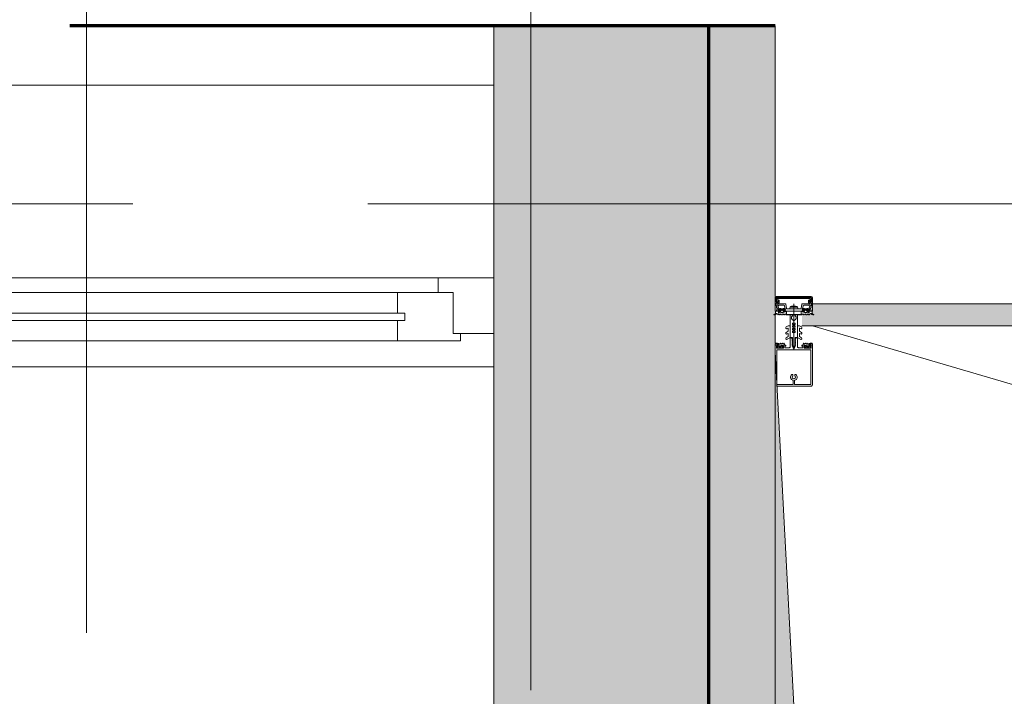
# Model space of a CAD drawing. Header units: centimetres. Extents: x -1737 to 22393, y -8842 to 3838.
# Tile 161 of 174: x 505 to 638, y 3467 to 3558. Entities that reach past the tile are written whole.
import ezdxf

# ---------------------------------------------------------------- set-up
doc = ezdxf.new("R2010")
doc.units = ezdxf.units.CM
doc.linetypes.add('Długa kreska', pattern=[142.875, 95.25, -47.625])
doc.linetypes.add('Oś', pattern=[222.25, 127, -31.75, 31.75, -31.75])
for name, color, linetype, lineweight in [('A-DETL', 90, 'Continuous', 9), ('A-DETL-GENF', 92, 'Continuous', 9), ('A-DETL-THIN', 151, 'Continuous', 9), ('A-GLAZ', 151, 'Continuous', 13), ('A-GLAZ-CURT', 52, 'Continuous', 13), ('A-GLAZ-CWMG', 51, 'Continuous', 13), ('A-GLAZ-IDEN', 152, 'Continuous', 13), ('A-WALL', 113, 'Continuous', 13), ('A-WALL-PATT', 111, 'Continuous', 13), ('S-GRID', 1, 'Continuous', 13)]:
    doc.layers.add(name, color=color, linetype=linetype, lineweight=lineweight)
doc.styles.add('Arial_11', font='arial.ttf', dxfattribs={"height": 0.2})

# ---------------------------------------------------------------- blocks, each defined once
blk = doc.blocks.new('System Panel - Glazed-2597837-3_piętro I __3_90 m_ - stan projektowany')
at = {"layer": 'A-GLAZ-CURT', "lineweight": 9}
blk.add_hatch(color=253, dxfattribs=at).paths.add_polyline_path([(18.77, -1.5), (67.65, -1.5), (67.65, 0), (66.25, 0), (66.25, 1.5), (-66.25, 1.5), (-66.25, 0), (-67.65, 0), (-67.65, -1.5), (-66.25, -1.5)], flags=0)
for p, q in [((66.25, 1.5), (-66.25, 1.5)), ((-67.65, -1.5), (67.65, -1.5))]:
    blk.add_line(p, q, dxfattribs=at)
blk = doc.blocks.new('Rectangular Mullion - SI_CovCap-20mm_Tran-55mm-V6-3_piętro I __3_90 m_ - stan projektowany')
at = {"layer": 'A-DETL-GENF'}
for p, q in [((-0.15, 9.39), (-2.27, 9.39)), ((2.37, 9.6), (-2.26, 9.6)), ((-0.1, 8.88), (-0.1, 9.34)), ((0.1, 9.34), (0.1, 8.88)), ((2.29, 9.39), (2.29, 4.79)), ((2.5, 7.8), (2.5, 9.45)), ((2.5, 9.39), (2.5, 4.79)), ((-2.29, 9.01), (-2.29, 4.79)), ((-2.29, 9.01), (-2.29, 7.8)), ((-0.12, 8.61), (-0.12, 8.55)), ((-0.12, 8.25), (-0.12, 8.13)), ((0.12, 8.55), (0.12, 8.61)), ((0.12, 8.13), (0.12, 8.25)), ((-2.5, 5), (-2.5, 4.79)), ((-2.09, 4.03), (-2.31, 3.93)), ((-2.26, 4.33), (-2.14, 4.43)), ((-2.22, 4.26), (-2.26, 4.28)), ((-2.04, 4.28), (-1.72, 4.28)), ((-2.02, 4.42), (-2.01, 4.41)), ((-1.98, 4.39), (-1.78, 4.39)), ((-1.72, 4.08), (-1.94, 4.08)), ((-1.74, 4.41), (-1.74, 4.42)), ((-1.67, 4.24), (-1.67, 4.13)), ((-1.62, 4.43), (-1.5, 4.33)), ((-1.5, 4.28), (-1.54, 4.26)), ((-0.5, 4.28), (-0.5, 3.15)), ((-0.18, 3.96), (-0.18, 4.1)), ((-0.08, 4.27), (-0.05, 4.28)), ((0, -1.48), (0, 4.68)), ((0.07, 4.27), (0.05, 4.28)), ((0.17, 3.96), (0.17, 4.1)), ((0.5, 3.15), (0.5, 4.28)), ((1.62, 4.43), (1.5, 4.33)), ((1.5, 4.28), (1.54, 4.26)), ((1.67, 4.24), (1.67, 4.13)), ((2.04, 4.28), (1.72, 4.28)), ((1.72, 4.08), (1.94, 4.08)), ((1.74, 4.41), (1.74, 4.42)), ((1.98, 4.39), (1.78, 4.39)), ((2.02, 4.42), (2.01, 4.41)), ((2.09, 4.03), (2.31, 3.93)), ((2.26, 4.33), (2.14, 4.43)), ((2.22, 4.26), (2.26, 4.28)), ((-2.35, 3.92), (-2.48, 3.92)), ((-2.37, 3.8), (-2.47, 3.8)), ((-1.9, 3.92), (-2.05, 3.86)), ((-1.8, 3.81), (-1.84, 3.9)), ((-1.7, 3.9), (-1.74, 3.81)), ((-1.58, 3.81), (-1.62, 3.9)), ((-1.48, 3.9), (-1.52, 3.82)), ((-1.35, 3.81), (-1.4, 3.9)), ((-0.78, 2.94), (-1.04, 3.09)), ((-0.91, 3.3), (-0.53, 3.08)), ((-0.75, 2.57), (-0.75, 2.89)), ((-0.5, 3.04), (-0.5, 1.52)), ((-0.45, 3.1), (-0.35, 3.1)), ((-0.21, 3.93), (-0.19, 3.94)), ((-0.19, 3.89), (-0.21, 3.91)), ((0.21, 3.93), (0.18, 3.94)), ((0.18, 3.89), (0.21, 3.91)), ((0.37, 3.1), (0.45, 3.1)), ((0.5, 3.04), (0.5, 1.52)), ((0.91, 3.3), (0.52, 3.08)), ((0.75, 2.57), (0.75, 2.89)), ((0.77, 2.94), (1.04, 3.09)), ((1.35, 3.81), (1.4, 3.9)), ((1.48, 3.9), (1.52, 3.82)), ((1.58, 3.81), (1.62, 3.9)), ((1.7, 3.9), (1.74, 3.81)), ((1.8, 3.81), (1.84, 3.9)), ((1.9, 3.92), (2.05, 3.86)), ((2.35, 3.92), (2.48, 3.92)), ((2.37, 3.8), (2.47, 3.8)), ((-0.78, 2.21), (-1.04, 2.36)), ((-0.76, 1.47), (-1.04, 1.63)), ((-0.91, 2.57), (-0.83, 2.52)), ((-0.91, 1.85), (-0.83, 1.8)), ((-0.75, 1.84), (-0.75, 2.16)), ((-0.55, 1.47), (-0.74, 1.47)), ((0.55, 1.47), (0.74, 1.47)), ((0.75, 1.84), (0.75, 2.16)), ((0.76, 1.47), (1.04, 1.63)), ((0.77, 2.21), (1.04, 2.36)), ((0.91, 2.57), (0.82, 2.52)), ((0.91, 1.85), (0.82, 1.8)), ((-0.3, 0.5), (-0.3, 0.28)), ((0.3, 0.5), (0.3, 0.28)), ((-2.6, 0), (-2.69, 0)), ((-2.34, -1.03), (-2.15, -1.46)), ((-2.18, -0.02), (-2.26, -0.17)), ((-2.06, -1.25), (-2.13, -1.09)), ((-2.07, -0.1), (-2.12, -0.02)), ((-1.88, -0.42), (-2.01, -0.42)), ((-2.01, -0.48), (-1.95, -0.48)), ((-1.96, -0.02), (-2, -0.1)), ((-1.98, -0.31), (-1.95, -0.36)), ((-1.98, -0.75), (-1.9, -0.85)), ((-1.34, -1.31), (-1.96, -1.31)), ((-1.85, -0.1), (-1.9, -0.02)), ((-1.84, -0.69), (-1.84, -0.57)), ((-1.83, -0.38), (-1.83, -0.36)), ((-1.74, -0.02), (-1.79, -0.1)), ((-1.79, -0.34), (-1.77, -0.35)), ((-1.79, -0.52), (-1.76, -0.52)), ((-1.67, -0.74), (-1.79, -0.74)), ((-1.74, -0.54), (-1.64, -0.7)), ((-1.72, -0.33), (-1.72, -0.32)), ((-1.72, -0.8), (-1.48, -0.8)), ((-1.63, -0.1), (-1.68, -0.02)), ((-1.67, -0.31), (-1.65, -0.32)), ((-1.6, -0.32), (-1.6, -0.3)), ((-1.52, -0.02), (-1.57, -0.1)), ((-1.56, -0.7), (-1.46, -0.54)), ((-1.55, -0.31), (-1.54, -0.32)), ((-1.41, -0.74), (-1.53, -0.74)), ((-1.49, -0.33), (-1.48, -0.32)), ((-1.41, -0.1), (-1.46, -0.02)), ((-1.44, -0.52), (-1.41, -0.52)), ((-1.43, -0.34), (-1.42, -0.36)), ((-1.38, -0.37), (-1.37, -0.37)), ((-1.36, -0.57), (-1.36, -0.69)), ((-1.3, -0.02), (-1.35, -0.1)), ((-1.3, -0.85), (-1.22, -0.75)), ((-1.25, -0.48), (-1.18, -0.48)), ((-1.2, -0.1), (-1.24, -0.02)), ((-1.07, -0.02), (-1.12, -0.1)), ((-1.09, -1.45), (-0.98, -0.84)), ((-0.95, -0.82), (-0.03, -0.82)), ((0.41, -1.04), (-0.41, -1.04)), ((-0.22, -1.18), (0.23, -1.18)), ((0.02, -0.82), (0.95, -0.82)), ((0.98, -0.84), (1.09, -1.45)), ((1.07, -0.02), (1.12, -0.1)), ((1.25, -0.48), (1.18, -0.48)), ((1.2, -0.1), (1.24, -0.02)), ((1.3, -0.85), (1.22, -0.75)), ((1.3, -0.02), (1.35, -0.1)), ((1.96, -1.31), (1.34, -1.31)), ((1.36, -0.57), (1.36, -0.69)), ((1.38, -0.37), (1.37, -0.37)), ((1.41, -0.1), (1.46, -0.02)), ((1.44, -0.52), (1.41, -0.52)), ((1.41, -0.74), (1.53, -0.74)), ((1.43, -0.34), (1.42, -0.36)), ((1.56, -0.7), (1.46, -0.54)), ((1.49, -0.33), (1.48, -0.32)), ((1.72, -0.8), (1.48, -0.8)), ((1.52, -0.02), (1.57, -0.1)), ((1.55, -0.31), (1.54, -0.32)), ((1.6, -0.32), (1.6, -0.3)), ((1.63, -0.1), (1.68, -0.02)), ((1.74, -0.54), (1.64, -0.7)), ((1.67, -0.31), (1.65, -0.32)), ((1.67, -0.74), (1.79, -0.74)), ((1.72, -0.33), (1.72, -0.32)), ((1.74, -0.02), (1.79, -0.1)), ((1.79, -0.52), (1.76, -0.52)), ((1.79, -0.34), (1.77, -0.35)), ((1.83, -0.38), (1.83, -0.36)), ((1.84, -0.69), (1.84, -0.57)), ((1.85, -0.1), (1.9, -0.02)), ((1.88, -0.42), (2.01, -0.42)), ((1.98, -0.75), (1.9, -0.85)), ((1.98, -0.31), (1.95, -0.36)), ((2.01, -0.48), (1.95, -0.48)), ((1.96, -0.02), (2, -0.1)), ((2.13, -1.09), (2.06, -1.25)), ((2.07, -0.1), (2.12, -0.02)), ((2.15, -1.46), (2.34, -1.03)), ((2.18, -0.02), (2.26, -0.17)), ((2.6, 0), (2.69, 0)), ((2.35, -2.5), (-2.35, -2.5)), ((-2.32, -1.59), (-2.04, -1.59)), ((2.13, -2.19), (-2.14, -2.19)), ((-2.13, -2.34), (2.12, -2.34)), ((-2.1, -1.49), (-1.14, -1.49)), ((1.14, -1.49), (2.1, -1.49)), ((2.04, -1.59), (2.32, -1.59))]:
    blk.add_line(p, q, dxfattribs=at)
at = {"layer": 'A-DETL-GENF', "flags": 128}
for points in [[(2.29, 7.8), (2.29, 9.39), (0.15, 9.39)], [(-2.5, 4.9), (-2.5, 4.1), (-2.31, 4.1), (-2.23, 4.18), (-2.23, 4.24), (-2.35, 4.24), (-2.35, 4.47), (-1.91, 4.47)], [(-2.5, 3.94), (-2.5, 4.08), (-2.3, 4.08), (-2.25, 4.07)], [(-2.29, 4.9), (-2.29, 4.7), (2.29, 4.7), (2.29, 4.9)], [(-1.86, 4.47), (-1.41, 4.47), (-1.41, 4.24), (-1.53, 4.24), (-1.53, 4.18), (-1.45, 4.1), (-1.09, 4.1), (-1.09, 4.22), (-1.21, 4.22), (-1.21, 4.43), (-0.65, 4.43)], [(-1.51, 4.07), (-1.46, 4.08), (-1.26, 4.08), (-1.26, 3.89), (-1.3, 3.81)], [(-0.26, 0.58), (0, 0.8), (0, 1.1), (-0.2, 1.1), (-0.2, 1.3), (-0.1, 1.3), (-0.1, 1.46), (-0.2, 1.46), (-0.2, 1.66), (0, 1.66), (0, 1.83), (-0.2, 1.83), (-0.2, 2.03), (-0.1, 2.03), (-0.1, 2.2), (-0.2, 2.2), (-0.2, 2.4), (0, 2.4), (0, 4.3), (0, 2.4), (0.2, 2.4), (0.2, 2.2), (0.1, 2.2), (0.1, 2.03), (0.2, 2.03), (0.2, 1.83), (0, 1.83), (0, 1.66), (0.2, 1.66), (0.2, 1.46), (0.1, 1.46), (0.1, 1.3), (0.2, 1.3), (0.2, 1.1), (0, 1.1), (0, 0.8), (0.26, 0.58)], [(-0.25, 3.2), (-0.25, 3.29), (-0.2, 3.32), (-0.2, 3.44), (-0.25, 3.47), (-0.2, 3.5), (-0.2, 3.62), (-0.25, 3.65), (-0.2, 3.68), (-0.2, 3.8), (-0.25, 3.83), (-0.2, 3.86), (-0.2, 3.98), (-0.25, 4.01), (-0.2, 4.04), (-0.2, 4.16), (-0.25, 4.19), (-0.2, 4.22), (-0.2, 4.25), (-0.09, 4.45)], [(0.09, 4.45), (0.2, 4.25), (0.2, 4.13), (0.25, 4.1), (0.2, 4.07), (0.2, 3.95), (0.25, 3.92), (0.2, 3.89), (0.2, 3.77), (0.25, 3.74), (0.2, 3.71), (0.2, 3.59), (0.25, 3.56), (0.2, 3.53), (0.2, 3.41), (0.25, 3.38), (0.2, 3.35), (0.2, 3.23), (0.25, 3.2)], [(0.65, 4.43), (1.21, 4.43), (1.21, 4.22), (1.09, 4.22), (1.09, 4.1), (1.45, 4.1), (1.53, 4.18), (1.53, 4.24), (1.41, 4.24), (1.41, 4.47), (1.85, 4.47)], [(1.51, 4.07), (1.46, 4.08), (1.26, 4.08), (1.26, 3.89), (1.3, 3.81)], [(1.9, 4.47), (2.35, 4.47), (2.35, 4.24), (2.23, 4.24), (2.23, 4.18), (2.31, 4.1), (2.5, 4.1), (2.5, 4.9)], [(2.5, 3.94), (2.5, 4.08), (2.3, 4.08), (2.25, 4.07)], [(-0.2, 0.11), (-0.2, 0), (-0.5, 0), (-0.5, 3.07), (-0.18, 3.07), (-0.18, 3.88)], [(0.2, 0.11), (0.2, 0), (0.5, 0), (0.5, 3.07), (0.17, 3.07), (0.17, 3.88)], [(-2.5, -2.35), (-2.5, -0.5), (-2.39, -0.5), (-2.27, -0.86)], [(-2.48, -0.21), (-2.48, -0.48), (-2.07, -0.48)], [(-2.34, -1), (-2.34, -1.11), (-2.37, -1.22), (-2.37, -1.54)], [(-2.06, -0.93), (-2.14, -0.64), (-1.95, -0.64), (-1.95, -0.58), (-2.03, -0.5), (-2.35, -0.5), (-2.25, -0.87)], [(-1.92, -0.67), (-1.92, -0.68), (-1.97, -0.71)], [(-1.2, -0.42), (-1.32, -0.42), (-1.32, -0.39), (-1.19, -0.41)], [(-1.23, -0.71), (-1.28, -0.68), (-1.28, -0.67)], [(1.24, -1.23), (1.14, -0.64), (1.25, -0.64), (1.25, -0.58), (1.17, -0.5), (-1.17, -0.5), (-1.25, -0.58), (-1.25, -0.64), (-1.14, -0.64), (-1.24, -1.23)], [(-1.12, -0.48), (-0.98, -0.48), (-0.98, -0.09), (-1.02, -0.02)], [(0.52, -0.97), (0.54, -0.82), (-0.54, -0.82), (-0.52, -0.97)], [(1.12, -0.48), (0.98, -0.48), (0.98, -0.09), (1.02, -0.02)], [(1.2, -0.42), (1.32, -0.42), (1.32, -0.39), (1.19, -0.41)], [(1.23, -0.71), (1.28, -0.68), (1.28, -0.67)], [(1.92, -0.67), (1.92, -0.68), (1.97, -0.71)], [(2.25, -0.87), (2.35, -0.5), (2.03, -0.5), (1.95, -0.58), (1.95, -0.64), (2.14, -0.64), (2.06, -0.93)], [(2.48, -0.21), (2.48, -0.48), (2.07, -0.48)], [(2.27, -0.86), (2.39, -0.5), (2.5, -0.5), (2.5, -2.35)], [(2.37, -1.54), (2.37, -1.22), (2.34, -1.11), (2.34, -1)], [(-1.99, -1.64), (-1.99, -1.99), (-2.12, -1.99), (-2.12, -1.72), (-2.37, -1.72), (-2.37, -2.35), (2.37, -2.35), (2.37, -1.72), (2.12, -1.72), (2.12, -1.99), (1.99, -1.99), (1.99, -1.64)], [(-2.18, -2.14), (-2.18, -1.78), (-2.32, -1.78), (-2.32, -2.14)], [(2.33, -2.14), (2.33, -1.78), (2.19, -1.78), (2.19, -2.14)]]:
    blk.add_lwpolyline(points, dxfattribs=at)
for points in [[(0.97, 0), (-0.97, 0), (-0.97, -0.04), (0.97, -0.04)], [(0.97, -0.04), (-0.97, -0.04), (-0.97, -0.49), (0.97, -0.49)]]:
    blk.add_lwpolyline(points, close=True, dxfattribs=at)
at = {"layer": 'A-DETL-GENF'}
for centre, radius, start, end in [((-0.15, 9.34), 0.05, 0.0077, 89.9923), ((0.15, 9.34), 0.05, 89.9791, 180.0209), ((2.35, 9.45), 0.15, 0.1055, 83.878), ((0, 8.4), 0.45, 107.4982, 231.0552), ((-0.22, 8.13), 0.1, 231.0552, 0), ((0, 8.4), 0.21, 143.7768, 216.2232), ((-0.15, 8.55), 0.03, 229.6807, 0), ((-0.15, 8.25), 0.03, 0, 130.3193), ((-0.15, 8.88), 0.05, 287.4982, 0), ((0, 8.4), 0.24, 60, 120), ((0.15, 8.88), 0.05, 180, 252.583), ((0.15, 8.55), 0.03, 180, 310.3193), ((0.15, 8.25), 0.03, 49.6807, 180), ((0.22, 8.13), 0.1, 180, 308.9448), ((0, 8.4), 0.45, 308.9448, 72.583), ((0, 8.4), 0.21, 323.7768, 36.2232), ((-2.24, 4.3), 0.03, 128.5798, 239.9915), ((-2.24, 4.1), 0.03, 255.4027, 14.3746), ((-2.23, 4.24), 0.02, 346.6587, 60.0171), ((-1.94, 4.17), 0.277, 166.6587, 194.3746), ((-2.08, 4.37), 0.08, 38.8475, 129.685), ((-2.04, 4.23), 0.0496, 92.7559, 159.6878), ((-1.94, 4.23), 0.148, 172.4164, 270.2404), ((-2.07, 3.99), 0.0337, 293.0035, 114), ((-1.98, 4.44), 0.05, 218.8475, 270), ((-1.88, 4.46), 0.0255, 12.35, 167.65), ((-1.78, 4.44), 0.05, 270, 321.1528), ((-1.67, 4.37), 0.08, 50.315, 141.1528), ((-1.72, 4.23), 0.0499, 9.2263, 86.9893), ((-1.72, 4.13), 0.0502, 273.3323, 359.7322), ((-1.53, 4.24), 0.02, 119.9847, 193.341), ((-1.82, 4.17), 0.277, 345.6254, 13.341), ((-1.52, 4.1), 0.03, 165.6254, 284.5942), ((-1.52, 4.3), 0.03, 300.0085, 51.4202), ((-0.65, 4.28), 0.15, 359.9706, 90.0294), ((0.02, 4.1), 0.2, 120, 180), ((0, 4.4), 0.1, 28.7984, 151.2016), ((0, 4.2), 0.1, 90, 120), ((0, 4.2), 0.1, 60, 90), ((-0.03, 4.1), 0.2, 360, 60), ((0.65, 4.28), 0.15, 89.9706, 180.0294), ((1.52, 4.3), 0.03, 128.5798, 239.9915), ((1.52, 4.1), 0.03, 255.4058, 14.3746), ((1.53, 4.24), 0.02, 346.659, 60.0153), ((1.82, 4.17), 0.277, 166.659, 194.3746), ((1.67, 4.37), 0.08, 38.8472, 129.685), ((1.72, 4.23), 0.0499, 93.0107, 170.7737), ((1.72, 4.13), 0.0502, 180.2678, 266.6677), ((1.78, 4.44), 0.05, 218.8472, 270), ((1.88, 4.46), 0.0255, 12.35, 167.65), ((1.94, 4.23), 0.148, 269.7596, 7.5836), ((1.98, 4.44), 0.05, 270, 321.1525), ((2.08, 4.37), 0.08, 50.315, 141.1525), ((2.04, 4.23), 0.0496, 20.3122, 87.2441), ((2.07, 3.99), 0.0337, 66, 246.9965), ((2.23, 4.24), 0.02, 119.9829, 193.3413), ((1.94, 4.17), 0.277, 345.6254, 13.3413), ((2.24, 4.1), 0.03, 165.6254, 284.5973), ((2.24, 4.3), 0.03, 300.0085, 51.4202), ((-2.48, 3.94), 0.02, 180.0007, 269.9993), ((-2.43, 3.83), 0.059, 88.5974, 194.6036), ((-2.47, 3.82), 0.02, 194.6036, 270), ((-2.43, 4.82), 0.933, 269.587, 293.0035), ((-2.4, 4.8), 0.997, 271.4989, 290.69), ((-2.35, 4.02), 0.1, 270.0001, 294), ((-1.89, 3.87), 0.05, 30.069, 110.536), ((-1.77, 3.83), 0.03, 210.0871, 329.9129), ((-1.66, 3.88), 0.0402, 27.7922, 152.3701), ((-1.55, 3.83), 0.0299, 210.122, 335.064), ((-1.44, 3.88), 0.0414, 28.176, 151.824), ((-1.33, 3.83), 0.0301, 210.1258, 329.8742), ((-0.98, 3.2), 0.125, 60, 240), ((-0.8, 2.89), 0.05, 360, 60), ((-0.55, 3.04), 0.05, 360, 60), ((-0.45, 3.15), 0.05, 179.9899, 270.0101), ((-0.35, 3.2), 0.0999, 269.9704, 0.0296), ((-0.21, 3.92), 0.01, 120.0303, 239.9802), ((-0.2, 3.96), 0.02, 300.0303, 360), ((-0.2, 3.88), 0.02, 360, 59.9802), ((0.19, 3.96), 0.02, 180, 239.9697), ((0.19, 3.88), 0.02, 120.0198, 180), ((0.2, 3.92), 0.01, 300.0198, 59.9697), ((0.37, 3.23), 0.126, 191.5693, 265.5931), ((0.45, 3.15), 0.05, 270.9313, 359.9852), ((0.55, 3.04), 0.05, 120, 180), ((0.8, 2.89), 0.05, 120, 180), ((0.97, 3.2), 0.125, 300, 120), ((1.33, 3.83), 0.0301, 210.1258, 329.8742), ((1.44, 3.88), 0.0414, 28.176, 151.824), ((1.55, 3.83), 0.0299, 204.936, 329.878), ((1.66, 3.88), 0.0402, 27.6299, 152.2078), ((1.77, 3.83), 0.03, 210.0871, 329.9129), ((1.89, 3.87), 0.05, 69.464, 149.931), ((2.4, 4.8), 0.997, 249.31, 268.5011), ((2.43, 4.82), 0.933, 246.9965, 270.413), ((2.35, 4.02), 0.1, 246, 269.9999), ((2.43, 3.83), 0.059, 345.3964, 91.4026), ((2.47, 3.82), 0.02, 270, 345.3964), ((2.48, 3.94), 0.02, 270.0007, 359.9993), ((-0.98, 2.47), 0.125, 60, 240), ((-0.98, 1.74), 0.125, 60, 240), ((-0.8, 2.57), 0.05, 240, 360), ((-0.8, 1.84), 0.05, 240, 360), ((-0.8, 2.16), 0.05, 360, 60), ((-0.74, 1.52), 0.05, 240, 270), ((-0.55, 1.52), 0.05, 270, 360), ((0.55, 1.52), 0.05, 180, 270), ((0.74, 1.52), 0.05, 270, 300), ((0.8, 2.57), 0.05, 180, 300), ((0.8, 2.16), 0.05, 120, 180), ((0.8, 1.84), 0.05, 180, 300), ((0.97, 2.47), 0.125, 300, 120), ((0.97, 1.74), 0.125, 300, 120), ((-0.2, 0.5), 0.1, 130, 180), ((-0.2, 0.28), 0.1, 180, 240), ((-0.3, 0.11), 0.1, 360, 60), ((0.3, 0.11), 0.1, 120, 180), ((0.2, 0.28), 0.1, 300, 360), ((0.2, 0.5), 0.1, 0, 50), ((-2.69, -0.03), 0.03, 89.9022, 261.6433), ((-2.73, -0.34), 0.286, 27.5921, 81.6433), ((-2.6, -0.2), 0.2, 80.4545, 89.9022), ((-2.61, -0.29), 0.291, 25.3637, 80.4545), ((-2.31, -0.14), 0.05, 205.3637, 330.1649), ((-2.29, -1.01), 0.06, 98.4417, 205), ((-2.27, -1), 0.07, 120.0064, 180), ((-2.34, -0.88), 0.07, 300.0064, 18), ((-2.31, -0.89), 0.06, 278.4417, 15), ((-2.15, -0.03), 0.03, 30.7154, 150.1649), ((-2.08, -1.06), 0.06, 108.8192, 205), ((-2.12, -0.95), 0.06, 288.8192, 15), ((-2.04, -0.08), 0.0417, 215.132, 324.868), ((-2.01, -0.35), 0.065, 90, 270), ((-2.04, -0.48), 0.03, 0, 180), ((-1.96, -1.21), 0.1, 205, 270), ((-2.01, -0.33), 0.04, 29.9937, 90), ((-1.95, -0.73), 0.03, 120.0049, 219.9897), ((-1.93, -0.03), 0.03, 30.5887, 149.5346), ((-1.86, -0.31), 0.1, 210.0023, 269.1728), ((-1.95, -0.51), 0.03, 0.0185, 89.0948), ((-1.62, -0.59), 0.314, 165.4979, 194.5021), ((-1.84, -0.8), 0.08, 219.9967, 337.3844), ((-1.88, -0.37), 0.05, 270, 305.0779), ((-1.86, -0.37), 0.0339, 269.1783, 356.9975), ((-1.82, -0.08), 0.0415, 215.012, 324.988), ((-1.6, -0.77), 0.44, 54.1588, 125.0779), ((-1.79, -0.57), 0.05, 89.9897, 180.0103), ((-1.79, -0.69), 0.05, 179.9899, 270.0101), ((-1.8, -0.36), 0.0272, 60.011, 176.9853), ((-1.75, -0.32), 0.0316, 240.007, 341.9967), ((-1.76, -0.55), 0.03, 29.9936, 90.0121), ((-1.72, -0.85), 0.05, 90.0003, 157.3776), ((-1.71, -0.03), 0.03, 30.1448, 149.5346), ((-1.69, -0.33), 0.03, 45.0005, 162.0009), ((-1.67, -0.71), 0.03, 269.9936, 30.0024), ((-1.63, -0.3), 0.0316, 224.991, 327.0104), ((-1.6, -0.08), 0.043, 217.8436, 323.8234), ((-1.57, -0.32), 0.03, 30.0003, 146.9985), ((-1.53, -0.71), 0.03, 150.0027, 270.0013), ((-1.51, -0.31), 0.0316, 210.0026, 311.9974), ((-1.49, -0.03), 0.03, 30.3449, 149.5346), ((-1.46, -0.34), 0.03, 14.9955, 132.0028), ((-1.48, -0.85), 0.05, 22.6209, 90.0012), ((-1.44, -0.55), 0.03, 89.9893, 150.005), ((-1.36, -0.8), 0.08, 202.6228, 319.9969), ((-1.39, -0.35), 0.03, 195.0015, 296.9968), ((-1.38, -0.08), 0.0419, 215.4665, 324.6999), ((-1.41, -0.57), 0.05, 0.009, 89.991), ((-1.41, -0.69), 0.05, 270.0092, 359.9908), ((-1.35, -0.39), 0.03, 0.0112, 116.991), ((-1.32, -0.39), 0.03, 234.1588, 270), ((-1.34, -1.21), 0.1, 270, 350), ((-1.27, -0.03), 0.03, 30.3446, 149.7685), ((-1.25, -0.51), 0.03, 90, 193.1975), ((-1.58, -0.59), 0.314, 345.517, 13.1975), ((-1.24, -0.73), 0.03, 319.9887, 60.0017), ((-1.16, -0.08), 0.0416, 206.9541, 331.568), ((-1.2, -0.45), 0.033, 305.0901, 90), ((-1.19, -0.46), 0.05, 7.1737, 90.0088), ((-1.12, -0.45), 0.03, 187.1885, 269.997), ((-1.05, -0.03), 0.03, 29.7965, 150.132), ((-0.95, -0.85), 0.03, 90, 170), ((-0.31, -0.92), 0.22, 193.9707, 242.728), ((0, -0.29), 0.921, 243.7078, 255.8284), ((0, -0.82), 0.0256, 12.6804, 167.3196), ((0, -0.29), 0.92, 284.1683, 296.293), ((0.31, -0.92), 0.22, 297.2746, 346.0268), ((0.95, -0.85), 0.03, 10, 90), ((1.05, -0.03), 0.03, 29.868, 150.2035), ((1.16, -0.08), 0.0416, 208.432, 333.0459), ((1.12, -0.45), 0.03, 270.003, 352.8115), ((1.19, -0.46), 0.05, 89.9912, 172.8263), ((1.2, -0.45), 0.033, 90, 234.9099), ((1.24, -0.73), 0.03, 119.9983, 220.0113), ((1.27, -0.03), 0.03, 30.2315, 149.6554), ((1.34, -1.21), 0.1, 190, 270), ((1.25, -0.51), 0.03, 346.8025, 90), ((1.58, -0.59), 0.314, 166.8025, 194.483), ((1.36, -0.8), 0.08, 220.0031, 337.3772), ((1.35, -0.39), 0.03, 63.009, 179.9888), ((1.32, -0.39), 0.03, 270, 305.8412), ((1.6, -0.77), 0.44, 54.9221, 125.8412), ((1.38, -0.08), 0.0419, 215.3001, 324.5335), ((1.41, -0.57), 0.05, 90.009, 179.991), ((1.41, -0.69), 0.05, 180.0092, 269.9908), ((1.39, -0.35), 0.03, 243.0032, 344.9985), ((1.46, -0.34), 0.03, 47.9972, 165.0045), ((1.44, -0.55), 0.03, 29.995, 90.0107), ((1.48, -0.85), 0.05, 89.9988, 157.3791), ((1.49, -0.03), 0.03, 30.4654, 149.6551), ((1.51, -0.31), 0.0316, 228.0026, 329.9974), ((1.53, -0.71), 0.03, 269.9987, 29.9973), ((1.57, -0.32), 0.03, 33.0015, 149.9997), ((1.6, -0.08), 0.043, 216.1766, 322.1564), ((1.63, -0.3), 0.0316, 212.9896, 315.009), ((1.67, -0.71), 0.03, 149.9976, 270.0064), ((1.69, -0.33), 0.03, 17.9991, 134.9995), ((1.71, -0.03), 0.03, 30.4654, 149.8552), ((1.75, -0.32), 0.0316, 198.0033, 299.993), ((1.72, -0.85), 0.05, 22.6224, 89.9997), ((1.76, -0.55), 0.03, 89.9879, 150.0064), ((1.84, -0.8), 0.08, 202.6156, 320.0033), ((1.82, -0.08), 0.0415, 215.012, 324.988), ((1.8, -0.36), 0.0272, 3.0147, 119.989), ((1.79, -0.57), 0.05, 359.9897, 90.0103), ((1.79, -0.69), 0.05, 269.9899, 0.0101), ((1.86, -0.37), 0.0339, 183.0025, 270.8217), ((1.88, -0.37), 0.05, 234.9221, 270), ((1.86, -0.31), 0.1, 270.8272, 329.9977), ((1.93, -0.03), 0.03, 30.4654, 149.4113), ((1.95, -0.51), 0.03, 90.9052, 179.9815), ((1.62, -0.59), 0.314, 345.4979, 14.5021), ((1.96, -1.21), 0.1, 270, 335), ((1.95, -0.73), 0.03, 320.0103, 59.9951), ((2.01, -0.33), 0.04, 90, 150.0063), ((2.04, -0.08), 0.0417, 215.132, 324.868), ((2.01, -0.35), 0.065, 270, 90), ((2.04, -0.48), 0.03, 0, 180), ((2.12, -0.95), 0.06, 165, 251.1808), ((2.08, -1.06), 0.06, 335, 71.1808), ((2.15, -0.03), 0.03, 29.8351, 149.2846), ((2.31, -0.89), 0.06, 165, 261.5583), ((2.31, -0.14), 0.05, 209.8351, 334.6363), ((2.34, -0.88), 0.07, 162, 239.9983), ((2.27, -1), 0.07, 0, 59.9983), ((2.29, -1.01), 0.06, 335, 81.5583), ((2.61, -0.29), 0.291, 99.5455, 154.6363), ((2.73, -0.34), 0.286, 98.3567, 152.4079), ((2.6, -0.2), 0.2, 90.0978, 99.5455), ((2.69, -0.03), 0.03, 278.3567, 90.0978), ((-2.35, -2.35), 0.15, 179.9938, 270.0062), ((-2.32, -1.54), 0.0512, 180.5709, 268.6482), ((-2.13, -2.14), 0.2, 179.9718, 270.0352), ((-2.14, -2.14), 0.0499, 179.8796, 270.0225), ((-2.1, -1.44), 0.05, 205, 270), ((-2.04, -1.64), 0.05, 0, 90.0001), ((-1.14, -1.44), 0.05, 270, 350), ((1.14, -1.44), 0.05, 190, 270), ((2.04, -1.64), 0.05, 89.9981, 180.0017), ((2.1, -1.44), 0.05, 270, 335), ((2.12, -2.14), 0.2, 270.0295, 359.9723), ((2.13, -2.14), 0.0501, 270.0875, 359.9336), ((2.32, -1.54), 0.0498, 269.8262, 0.1735), ((2.35, -2.35), 0.15, 270.0494, 359.9506)]:
    blk.add_arc(centre, radius, start, end, dxfattribs=at)
blk = doc.blocks.new('Okno - automatyczna etykieta - 110x142 PPOŻ-2607120-3_piętro I __3_90 m_ - stan projektowany')
at = {"layer": 'A-GLAZ'}
for p, q in [((-47.5, -7), (-55, -7)), ((-55, -7), (-55, -14.5)), ((-55, -7), (55, -7)), ((-47.5, -9), (-47.5, -7)), ((47.5, -7), (-47.5, -7)), ((55, -7), (47.5, -7)), ((47.5, -7), (47.5, -9)), ((55, -14.5), (55, -7)), ((-42, -9), (-49.5, -9)), ((-49.5, -9), (-49.5, -14.5)), ((-49.5, -14.5), (-49.5, -9)), ((-49.5, -9), (-47.5, -9)), ((-42, -11.75), (-42, -9)), ((42, -9), (-42, -9)), ((49.5, -9), (42, -9)), ((42, -9), (42, -11.75)), ((47.5, -9), (49.5, -9)), ((49.5, -14.5), (49.5, -9)), ((49.5, -9), (49.5, -14.5)), ((43, -11.75), (-43, -11.75)), ((-43, -11.75), (-43, -12.75)), ((-43, -12.75), (-43, -11.75)), ((-43, -11.75), (-42, -11.75)), ((42, -11.75), (43, -11.75)), ((43, -12.75), (43, -11.75)), ((43, -11.75), (43, -12.75)), ((-43, -12.75), (43, -12.75)), ((-42, -12.75), (-43, -12.75)), ((-42, -15.5), (-42, -12.75)), ((42, -12.75), (42, -15.5)), ((43, -12.75), (42, -12.75)), ((-55, -14.5), (-49.5, -14.5)), ((-49.5, -14.5), (-50.5, -14.5)), ((-50.5, -14.5), (-50.5, -15.5)), ((50.5, -14.5), (49.5, -14.5)), ((49.5, -14.5), (55, -14.5)), ((50.5, -15.5), (50.5, -14.5)), ((-50.5, -15.5), (-42, -15.5)), ((42, -15.5), (-42, -15.5)), ((42, -15.5), (50.5, -15.5))]:
    blk.add_line(p, q, dxfattribs=at)
blk = doc.blocks.new('Okno_PG_typ 100 - metka _wys_parapetu-2491532-3_piętro I __3_90 m_ - stan projektowany')
at = {"layer": 'A-GLAZ-IDEN'}
blk.add_line((0, -1.8946), (0, 0.3677), dxfattribs=at)
blk.add_circle((0, 0.0677), 0.3, dxfattribs=at)
at = {"layer": 'A-GLAZ-IDEN', "insert": (0.5622, -1.0037), "char_height": 0.2, "width": 0.4949, "attachment_point": 1, "rotation": 90, "line_spacing_factor": 0.936439, "style": 'Arial_11'}
blk.add_mtext('\\pt1.27,2.54,3.81,5.08,6.35,7.62,8.89,10.16,11.43,12.7,13.97,15.24,16.51,17.78,19.05,20.32,21.59,22.86,24.13,25.4,26.67,27.94,29.21,30.48,31.75,33.02,34.29,35.56,36.83,38.1,39.37,40.64;hp=', dxfattribs=at)

msp = doc.modelspace()

# ---------------------------------------------------------------- hatches: boundary and pattern name
at = {"layer": 'A-DETL-GENF'}
msp.add_hatch(color=7, dxfattribs=at).paths.add_polyline_path([(1261.75, 3215.83), (1641.38, 3215.83), (622.03, 3233.71), (607.38, 3511.33), (607.38, 3215.83), (1234.38, 3215.83)], flags=0)
at = {"layer": 'A-WALL-PATT'}
for points in [[(607.38, 3511.33), (607.38, 3557.33), (569.38, 3557.33), (569.38, 3511.33), (584.53, 3511.33)], [(607.38, 3040.83), (607.38, 3511.33), (569.38, 3511.33), (569.38, 3040.83), (584.53, 3040.83)]]:
    msp.add_hatch(color=9, dxfattribs=at).paths.add_polyline_path(points, flags=0)

# ---------------------------------------------------------------- linework, layer by layer
at = {"layer": 'A-DETL', "linetype": 'Długa kreska', "lineweight": 70}
for p, q in [((607.38, 3557.33), (407.38, 3557.33)), ((598.38, 3557.33), (598.38, 3206.83))]:
    msp.add_line(p, q, dxfattribs=at)
at = {"layer": 'A-DETL-THIN'}
for p, q in [((612.38, 3516.83), (1641.38, 3215.83)), ((607.38, 3513.33), (607.38, 3215.83)), ((622.03, 3233.71), (607.38, 3513.33))]:
    msp.add_line(p, q, dxfattribs=at)
at = {"layer": 'A-WALL', "lineweight": 9}
for p, q in [((569.38, 3557.33), (569.38, 3523.33)), ((607.38, 3557.33), (569.38, 3557.33)), ((607.38, 3520.83), (607.38, 3557.33)), ((463.45, 3549.33), (569.38, 3549.33)), ((607.38, 3514.53), (607.38, 3518.33)), ((569.38, 3515.83), (569.38, 3065.83)), ((569.38, 3511.33), (219.38, 3511.33))]:
    msp.add_line(p, q, dxfattribs=at)
at = {"layer": 'S-GRID', "linetype": 'Oś'}
for p, q in [((574.38, 3816.92), (574.38, 2843.33)), ((-1225.62, 3533.33), (1983.25, 3533.33))]:
    msp.add_line(p, q, dxfattribs=at)

# ---------------------------------------------------------------- block references
at = {"layer": 'A-GLAZ'}
msp.add_blockref('Okno - automatyczna etykieta - 110x142 PPOŻ-2607120-3_piętro I __3_90 m_ - stan projektowany', (514.38, 3530.33), dxfattribs=at)
at = {"layer": 'A-GLAZ-CURT', "lineweight": 9}
msp.add_blockref('System Panel - Glazed-2597837-3_piętro I __3_90 m_ - stan projektowany', (678.63, 3518.33), dxfattribs=at)
at = {"layer": 'A-GLAZ-CWMG', "lineweight": 9, "extrusion": (0, 0, -1), "rotation": 180}
msp.add_blockref('Rectangular Mullion - SI_CovCap-20mm_Tran-55mm-V6-3_piętro I __3_90 m_ - stan projektowany', (-609.88, 3518.33), dxfattribs=at)
at = {"layer": 'A-GLAZ-IDEN', "xscale": 99.99999999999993, "yscale": 99.99999999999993, "zscale": 99.99999999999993}
msp.add_blockref('Okno_PG_typ 100 - metka _wys_parapetu-2491532-3_piętro I __3_90 m_ - stan projektowany', (514.38, 3664.88), dxfattribs=at)

doc.saveas('drawing.dxf')
